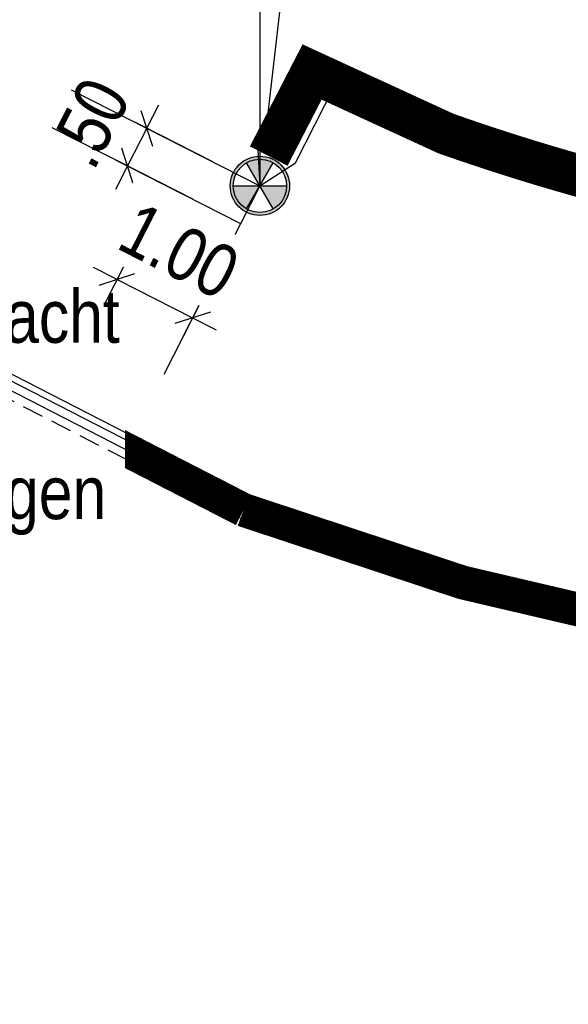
# Model space of a CAD drawing. Header units: metres. Extents: x 32339189 to 32339744, y 5702369 to 5702760.
# Tile 5 of 48: x 32339232.37 to 32339238.85, y 5702626.67 to 5702638.3. Entities that reach past the tile are written whole.
import ezdxf

# ---------------------------------------------------------------- set-up
doc = ezdxf.new("R2010")
doc.units = ezdxf.units.M
doc.header["$MEASUREMENT"] = 0
doc.linetypes.add('19', pattern=[0.5, 0.25, -0.25])
doc.linetypes.add('DASHED2', pattern=[0.375, 0.25, -0.125])
for name, color, linetype in [('LRS-Kabel', 5, 'Continuous'), ('LRS_BEL_M1.1_Seidenweberleuchte', 10, 'Continuous'), ('LRS_BM', 7, 'Continuous'), ('LRS_Kodierungsfahne_M1.1', 41, 'Continuous')]:
    doc.layers.add(name, color=color, linetype=linetype)
doc.layers.add('LRS-Trasse und Kabelzugschächte', color=252, linetype='Continuous', lineweight=25)
doc.styles.add('lrs-1_0250', font='ARIALN.TTF', dxfattribs={"height": 0.625})
doc.dimstyles.new('lrs_1_0250', dxfattribs={"dimtxt": 0.625, "dimasz": 0.3125, "dimexe": 0.3125, "dimexo": 0.625, "dimgap": 0.3125, "dimtad": 1, "dimzin": 5, "dimdsep": 46, "dimtxsty": 'lrs-1_0250', "dimblk1": 'OBLIQUE', "dimblk2": 'OBLIQUE', "dimsah": 1, "dimcen": -0.3125, "dimdle": 0.3125, "dimclrd": 256, "dimclre": 256, "dimclrt": 256, "dimadec": 0, "dimazin": 0, "dimtfac": 1, "dimtix": 1, "dimtmove": 2, "dimatfit": 3, "dimldrblk": 'OBLIQUE', "dimfxl": 1, "dimtolj": 1, "dimtzin": 5, "dimlwd": -1, "dimlwe": -1, "dimarcsym": 0})

# ---------------------------------------------------------------- blocks, each defined once
blk = doc.blocks.new('_OBLIQUE')
at = {"color": 0, "linetype": 'ByBlock'}
blk.add_line((-0.5, -0.5), (0.5, 0.5), dxfattribs=at)
blk = doc.blocks.new('*D26')
at = {"layer": 'DEFPOINTS', "color": 0}
for p in [(32339235.20686987, 5702636.340874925), (32339234.97987697, 5702635.895370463)]:
    blk.add_point(p, dxfattribs=at)
at = {"layer": 'LRS_BM'}
for p, q in [((32339233.8703577, 5702637.021852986), (32339234.01222826, 5702637.300293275)), ((32339234.64998929, 5702636.624616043), (32339233.59191741, 5702637.163723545)), ((32339233.8703577, 5702637.021852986), (32339233.64336481, 5702636.576348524)), ((32339234.42299639, 5702636.17911158), (32339233.36492452, 5702636.718219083)), ((32339233.64336481, 5702636.576348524), (32339233.50149425, 5702636.297908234))]:
    blk.add_line(p, q, dxfattribs=at)
at = {"layer": 'LRS_BM', "xscale": 0.3125, "yscale": 0.3125, "zscale": 0.3125}
for p, rotation in [((32339233.8703577, 5702637.021852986), 243.0003029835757), ((32339233.64336481, 5702636.576348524), 63.00030298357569)]:
    blk.add_blockref('_OBLIQUE', p, dxfattribs=dict(at, rotation=rotation))
at = {"layer": 'LRS_BM', "insert": (32339233.19409278, 5702637.085841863), "char_height": 0.625, "attachment_point": 5, "rotation": 63.00030298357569, "style": 'lrs-1_0250', "bg_fill": 3, "box_fill_scale": 1.25, "bg_fill_color": 257, "bg_fill_transparency": 0}
blk.add_mtext('\\A1;.50', dxfattribs=at)
at = {"layer": 'DEFPOINTS', "color": 0}
blk.add_point((32339233.64336481, 5702636.576348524), dxfattribs=at)
blk = doc.blocks.new('*D28')
at = {"layer": 'DEFPOINTS', "color": 0}
for p in [(32339258.13928755, 5702637.495107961), (32339235.20687055, 5702636.340875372), (32339257.71381383, 5702633.770107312)]:
    blk.add_point(p, dxfattribs=at)
at = {"layer": 'LRS_BM'}
for p, q in [((32339235.27779757, 5702636.961837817), (32339235.66780778, 5702640.376357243)), ((32339235.32186304, 5702640.101339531), (32339258.44976877, 5702637.459644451)), ((32339257.78474085, 5702634.391069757), (32339258.17475106, 5702637.805589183))]:
    blk.add_line(p, q, dxfattribs=at)
at = {"layer": 'LRS_BM', "xscale": 0.3125, "yscale": 0.3125, "zscale": 0.3125}
for p, rotation in [((32339235.63234426, 5702640.065876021), 173.4838520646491), ((32339258.13928755, 5702637.495107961), 353.4838520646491)]:
    blk.add_blockref('_OBLIQUE', p, dxfattribs=dict(at, rotation=rotation))
at = {"layer": 'LRS_BM', "insert": (32339246.95749284, 5702639.408019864), "char_height": 0.625, "attachment_point": 5, "rotation": 353.4838520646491, "style": 'lrs-1_0250', "bg_fill": 3, "box_fill_scale": 1.25, "bg_fill_color": 257, "bg_fill_transparency": 0}
blk.add_mtext('\\A1;22.65', dxfattribs=at)
blk = doc.blocks.new('*D81')
at = {"layer": 'LRS_BM'}
for p, q in [((32339233.80512664, 5702635.792476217), (32339233.3795145, 5702634.957155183)), ((32339233.52138516, 5702635.235595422), (32339233.24294493, 5702635.377466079)), ((32339234.69613566, 5702635.338489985), (32339234.27052352, 5702634.503168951)), ((32339233.52138516, 5702635.235595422), (32339234.41239418, 5702634.78160919)), ((32339234.41239418, 5702634.78160919), (32339234.69083442, 5702634.639738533))]:
    blk.add_line(p, q, dxfattribs=at)
at = {"layer": 'LRS_BM', "xscale": 0.3125, "yscale": 0.3125, "zscale": 0.3125}
for p, rotation in [((32339233.52138516, 5702635.235595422), 333.0002827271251), ((32339234.41239418, 5702634.78160919), 153.0002827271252)]:
    blk.add_blockref('_OBLIQUE', p, dxfattribs=dict(at, rotation=rotation))
at = {"layer": 'LRS_BM', "insert": (32339234.25363098, 5702635.571370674), "char_height": 0.625, "attachment_point": 5, "rotation": 333.0002827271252, "style": 'lrs-1_0250', "bg_fill": 3, "box_fill_scale": 1.25, "bg_fill_color": 257, "bg_fill_transparency": 0}
blk.add_mtext('\\A1;1.00', dxfattribs=at)
at = {"layer": 'DEFPOINTS', "color": 0}
for p in [(32339234.08886795, 5702636.349356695), (32339234.97987697, 5702635.895370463), (32339234.41239418, 5702634.78160919)]:
    blk.add_point(p, dxfattribs=at)
blk = doc.blocks.new('LRS_Leuchte_01_1_250')
h = blk.add_hatch(color=256)
h.paths.add_polyline_path([(-0.5000000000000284, 0, 1), (0.4999999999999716, 0, 1)])
h.paths.add_polyline_path([(0.4499999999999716, 0, -1), (-0.4500000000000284, 0, -1)], flags=16)
h.paths.add_polyline_path([(-1.312838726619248e-14, -2.653433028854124e-14), (0.2250000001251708, 0.3897114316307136, 0.2679491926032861), (-0.2250000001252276, 0.3897114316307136)], flags=16)
h.paths.add_polyline_path([(2.234323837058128e-15, 0), (-0.4500000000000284, 0, 0.2679491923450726), (-0.2250000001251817, -0.3897114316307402)], flags=0)
h.paths.add_polyline_path([(0.2250000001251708, -0.3897114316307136, 0.267949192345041), (0.4499999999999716, 0), (-2.838007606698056e-14, 0)], flags=16)
for p, q in [((-0.2250000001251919, -0.3897114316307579), (0.2250000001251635, 0.3897114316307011)), ((0.2250000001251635, -0.3897114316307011), (-0.2250000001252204, 0.3897114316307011)), ((-0.4500000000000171, 0), (0.4499999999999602, 0))]:
    blk.add_line(p, q)
for radius in [0.5, 0.45]:
    blk.add_circle((-2.842170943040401e-14, 0), radius)

msp = doc.modelspace()

# ---------------------------------------------------------------- linework, layer by layer
at = {"layer": 'LRS-Trasse und Kabelzugschächte', "const_width": 0.5}
msp.add_lwpolyline([(32339235.31108402, 5702636.693151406), (32339235.82325372, 5702637.686450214), (32339237.40242181, 5702636.959777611), (32339237.42505796, 5702636.951800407), (32339237.44770325, 5702636.943844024), (32339237.47035744, 5702636.935908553), (32339237.4930212, 5702636.927993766), (32339237.51569376, 5702636.920099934), (32339237.53837544, 5702636.912226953), (32339237.56106613, 5702636.904374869), (32339237.58376604, 5702636.896543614), (32339237.60647468, 5702636.888733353), (32339237.62919255, 5702636.880943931), (32339237.65191924, 5702636.873175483), (32339237.67465479, 5702636.865428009), (32339237.69739908, 5702636.857701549), (32339237.72015252, 5702636.849995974), (32339237.7429147, 5702636.842311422), (32339237.76568538, 5702636.834647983), (32339237.78846509, 5702636.827005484), (32339237.81125347, 5702636.819384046), (32339237.83405051, 5702636.811783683), (32339237.85685634, 5702636.804204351), (32339237.87967067, 5702636.796646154), (32339237.90249383, 5702636.789108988), (32339237.92532539, 5702636.781592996), (32339237.94816547, 5702636.774098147), (32339237.97101418, 5702636.766624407), (32339237.99387139, 5702636.759171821), (32339238.01673687, 5702636.751740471), (32339238.03961111, 5702636.744330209), (32339238.06249347, 5702636.736941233), (32339238.08538419, 5702636.729573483), (32339238.10828356, 5702636.722226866), (32339238.13119122, 5702636.714901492), (32339238.15410697, 5702636.707597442), (32339238.17703109, 5702636.700314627), (32339238.19996335, 5702636.693053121), (32339238.2229039, 5702636.685812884), (32339238.24585251, 5702636.678593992), (32339238.26880953, 5702636.671396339), (32339238.29177447, 5702636.664220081), (32339238.31474741, 5702636.657065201), (32339238.33772854, 5702636.649931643), (32339238.36071768, 5702636.64281946), (32339238.38371461, 5702636.635728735), (32339238.40671991, 5702636.628659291), (32339238.42973297, 5702636.621611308), (32339238.45275367, 5702636.614584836), (32339238.47578248, 5702636.60757974), (32339238.49881929, 5702636.600596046), (32339238.52186365, 5702636.593633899), (32339238.54491599, 5702636.586693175), (32339238.567976, 5702636.579773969), (32339238.59104357, 5702636.572876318), (32339238.61411911, 5702636.566000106), (32339238.63720224, 5702636.559145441), (32339238.66029299, 5702636.552312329), (32339238.68339131, 5702636.545500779), (32339238.70649717, 5702636.538710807), (32339238.72961054, 5702636.531942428), (32339238.75273173, 5702636.525195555), (32339238.77586006, 5702636.518470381), (32339238.79899597, 5702636.511766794), (32339238.82213942, 5702636.505084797), (32339238.84529018, 5702636.498424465), (32339238.86844813, 5702636.491785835), (32339238.89161356, 5702636.485168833), (32339238.91478647, 5702636.478573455), (32339238.93796657, 5702636.47199979), (32339238.96115357, 5702636.465447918), (32339238.98434818, 5702636.458917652), (32339239.00754984, 5702636.452409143), (32339239.03075855, 5702636.445922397), (32339239.05397463, 5702636.439457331), (32339239.07719748, 5702636.433014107), (32339239.10042763, 5702636.426592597)], dxfattribs=at)

# ---------------------------------------------------------------- next in the draw order: dimensions: what is measured, and where the dimension line sits
at = {"layer": 'LRS_BM'}
dim = msp.add_aligned_dim(p1=(32339235.20686987, 5702636.340874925), p2=(32339234.97987697, 5702635.895370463), distance=-1.4999986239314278, dimstyle='lrs_1_0250', override={"dimtfill": 1}, dxfattribs=at)
dim.commit()
dim.dimension.update_dxf_attribs({"geometry": '*D26', "text_midpoint": (32339233.19409278, 5702637.085841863)})

# ---------------------------------------------------------------- next in the draw order: linework, layer by layer
at = {"layer": 'LRS_BM', "linetype": '19', "ltscale": 10}
for p, q in [((32339237.47679891, 5702640.795919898), (32339234.07190559, 5702634.11335294)), ((32339232.97934753, 5702637.475839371), (32339237.43439219, 5702635.205910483)), ((32339232.75235464, 5702637.030334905), (32339237.2073993, 5702634.760406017))]:
    msp.add_line(p, q, dxfattribs=at)

# ---------------------------------------------------------------- next in the draw order: dimensions: what is measured, and where the dimension line sits
at = {"layer": 'LRS_BM'}
dim = msp.add_aligned_dim(p1=(32339235.20687055, 5702636.340875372), p2=(32339257.71381383, 5702633.770107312), distance=3.7492209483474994, dimstyle='lrs_1_0250', override={"dimtfill": 1}, dxfattribs=at)
dim.commit()
dim.dimension.update_dxf_attribs({"geometry": '*D28', "text_midpoint": (32339246.95749284, 5702639.408019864)})

# ---------------------------------------------------------------- next in the draw order: linework, layer by layer
at = {"layer": 'LRS-Trasse und Kabelzugschächte', "const_width": 0.4}
msp.add_lwpolyline([(32339228.63826699, 5702635.790042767), (32339235.01527392, 5702632.51036582, 0.08996995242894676), (32339245.68374714, 5702630.511985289, -0.03066808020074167), (32339260.82932374, 5702630.005493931), (32339262.71412105, 5702629.705697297), (32339265.87357468, 5702629.038635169), (32339268.99546249, 5702628.213446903), (32339272.07187577, 5702627.232222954), (32339275.09502104, 5702626.097449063), (32339278.05723977, 5702624.811999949), (32339280.95102773, 5702623.379132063), (32339281.32803978, 5702623.168197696), (32339283.79619738, 5702621.787288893), (32339284.83554404, 5702621.164682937), (32339284.85126421, 5702621.154955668)], format="xyb", dxfattribs=at)
at = {"layer": 'LRS_Kodierungsfahne_M1.1', "color": 7}
msp.add_lwpolyline([(32339236.20736643, 5702641.391129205), (32339235.20736643, 5702640.391129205), (32339235.20736643, 5702636.341197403)], dxfattribs=at)

# ---------------------------------------------------------------- next in the draw order: texts
at = {"layer": 'LRS-Trasse und Kabelzugschächte', "color": 7, "insert": (32339228.0996354, 5702632.214152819), "char_height": 0.625, "attachment_point": 7, "style": 'lrs-1_0250', "bg_fill": 3, "box_fill_scale": 1.1, "bg_fill_color": 256, "bg_fill_transparency": 0}
msp.add_mtext('Kabelzugschacht\\Pgenaue Lage \\Pvor Ort festlegen', dxfattribs=at)

# ---------------------------------------------------------------- next in the draw order: dimensions: what is measured, and where the dimension line sits
at = {"layer": 'LRS_BM'}
dim = msp.add_aligned_dim(p1=(32339234.08886795, 5702636.349356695), p2=(32339234.97987697, 5702635.895370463), distance=-1.2500003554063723, dimstyle='lrs_1_0250', override={"dimtfill": 1}, dxfattribs=at)
dim.commit()
dim.dimension.update_dxf_attribs({"geometry": '*D81', "text_midpoint": (32339234.25363098, 5702635.571370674)})

# ---------------------------------------------------------------- next in the draw order: linework, layer by layer
at = {"layer": 'LRS-Kabel', "color": 4, "ltscale": 10}
msp.add_lwpolyline([(32339238.85909137, 5702636.54648201), (32339238.83598617, 5702636.553129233), (32339238.81288827, 5702636.55979808), (32339238.78979789, 5702636.566488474), (32339238.76671509, 5702636.57320041), (32339238.74363941, 5702636.579934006), (32339238.72057153, 5702636.586689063), (32339238.69751115, 5702636.59346567), (32339238.67445828, 5702636.600263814), (32339238.65141299, 5702636.607083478), (32339238.62837528, 5702636.613924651), (32339238.60534516, 5702636.620787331), (32339238.58232299, 5702636.627671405), (32339238.55930837, 5702636.634576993), (32339238.5363014, 5702636.641504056), (32339238.5133024, 5702636.648452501), (32339238.49031092, 5702636.65542245), (32339238.46732744, 5702636.662413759), (32339238.44435205, 5702636.6694264), (32339238.42138428, 5702636.676460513), (32339238.39842425, 5702636.683516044), (32339238.3754726, 5702636.690592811), (32339238.3525287, 5702636.697690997), (32339238.3295928, 5702636.704810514), (32339238.30666508, 5702636.711951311), (32339238.28374534, 5702636.719113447), (32339238.26083349, 5702636.726296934), (32339238.23793005, 5702636.733501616), (32339238.21503466, 5702636.740727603), (32339238.19214753, 5702636.747974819), (32339238.16926853, 5702636.7552433), (32339238.14639788, 5702636.762532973), (32339238.12353531, 5702636.76984393), (32339238.100681, 5702636.77717609), (32339238.07783534, 5702636.784529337), (32339238.05499801, 5702636.79190377), (32339238.0321688, 5702636.799299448), (32339238.00934832, 5702636.80671617), (32339237.98653609, 5702636.814154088), (32339237.96373235, 5702636.82161312), (32339237.94093723, 5702636.829093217), (32339237.91815061, 5702636.836594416), (32339237.89537236, 5702636.844116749), (32339237.87260294, 5702636.85166007), (32339237.84984199, 5702636.859224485), (32339237.82708983, 5702636.866809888), (32339237.8043463, 5702636.874416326), (32339237.78161142, 5702636.882043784), (32339237.75888556, 5702636.889692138), (32339237.73616818, 5702636.897361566), (32339237.71345951, 5702636.905051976), (32339237.69075999, 5702636.912763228), (32339237.6680692, 5702636.920495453), (32339237.64538722, 5702636.928248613), (32339237.62271407, 5702636.936022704), (32339237.60005012, 5702636.943817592), (32339237.5773949, 5702636.951633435), (32339237.55474887, 5702636.959470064), (32339237.53211182, 5702636.967327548), (32339237.50948389, 5702636.975205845), (32339237.48686473, 5702636.983105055), (32339237.46425513, 5702636.991024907), (32339237.08030999, 5702637.12592337), (32339236.60473568, 5702637.368237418), (32339235.68779575, 5702637.835435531), (32339235.18069914, 5702636.840189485), (32339235.20686974, 5702636.340874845), (32339235.2068698, 5702636.340874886), (32339235.2068698, 5702636.340874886), (32339235.62620367, 5702636.61319661), (32339236.08790168, 5702637.519341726), (32339236.5593371, 5702637.279136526), (32339237.0408614, 5702637.033790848), (32339237.43115136, 5702636.896663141), (32339237.45385014, 5702636.888712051), (32339237.47655851, 5702636.880781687), (32339237.49927569, 5702636.872872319), (32339237.52200202, 5702636.864983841), (32339237.54473737, 5702636.857116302), (32339237.56748195, 5702636.849269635), (32339237.59023528, 5702636.841444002), (32339237.61299787, 5702636.833639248), (32339237.63576929, 5702636.825855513), (32339237.65854958, 5702636.81809279), (32339237.68133864, 5702636.810351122), (32339237.70413687, 5702636.802630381), (32339237.72694384, 5702636.794930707), (32339237.74975934, 5702636.787252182), (32339237.77258389, 5702636.779594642), (32339237.79541712, 5702636.771958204), (32339237.81825903, 5702636.764342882), (32339237.84110975, 5702636.756748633), (32339237.86396898, 5702636.74917556), (32339237.88683706, 5702636.74162356), (32339237.90971354, 5702636.734092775), (32339237.93259858, 5702636.726583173), (32339237.95549226, 5702636.719094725), (32339237.97839446, 5702636.711627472), (32339238.00130495, 5702636.704181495), (32339238.0242242, 5702636.696756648), (32339238.04715161, 5702636.68935313), (32339238.07008738, 5702636.681970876), (32339238.09303182, 5702636.674609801), (32339238.11598456, 5702636.667270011), (32339238.13894542, 5702636.659951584), (32339238.16191465, 5702636.652654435), (32339238.18489204, 5702636.645378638), (32339238.20787775, 5702636.63812415), (32339238.23087152, 5702636.63089105), (32339238.25387373, 5702636.623679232), (32339238.27688387, 5702636.616488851), (32339238.29990202, 5702636.609319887), (32339238.32292838, 5702636.602172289), (32339238.34596277, 5702636.59504611), (32339238.36900496, 5702636.587941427), (32339238.39205554, 5702636.580858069), (32339238.41511388, 5702636.573796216), (32339238.4381799, 5702636.566755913), (32339238.46125403, 5702636.559737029), (32339238.48433619, 5702636.552739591), (32339238.5074259, 5702636.545763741), (32339238.53052361, 5702636.538809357), (32339238.55362901, 5702636.531876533), (32339238.57674198, 5702636.524965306), (32339238.59986293, 5702636.51807556), (32339238.6229915, 5702636.511207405), (32339238.64612769, 5702636.504360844), (32339238.66927147, 5702636.497535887), (32339238.69242281, 5702636.490732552), (32339238.71558168, 5702636.483950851), (32339238.73874837, 5702636.477190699), (32339238.76192222, 5702636.470452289), (32339238.78510366, 5702636.463735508), (32339238.80829266, 5702636.45704036), (32339238.83148899, 5702636.45036692), (32339238.85469252, 5702636.443715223)], dxfattribs=at)
at = {"layer": 'LRS-Kabel', "color": 6}
for points in [[(32339260.8513704, 5702630.179187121, 0.03067327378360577), (32339245.68181197, 5702630.686999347, -0.08986498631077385), (32339235.08670017, 5702632.670419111), (32339228.3454721, 5702636.137413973), (32339221.13399256, 5702626.853633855), (32339220.231153, 5702627.555182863)], [(32339260.84192136, 5702630.104747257, 0.03067105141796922), (32339245.68264003, 5702630.611993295, -0.08991008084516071), (32339235.05609198, 5702632.601823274), (32339228.36651099, 5702636.042256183), (32339220.5538718, 5702625.987991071), (32339219.59180986, 5702626.735558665)]]:
    msp.add_lwpolyline(points, format="xyb", dxfattribs=at)
at = {"layer": 'LRS-Kabel', "color": 5}
msp.add_lwpolyline([(32339260.82932374, 5702630.005493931, 0.03066808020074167), (32339245.68374714, 5702630.511985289, -0.08996995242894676), (32339235.01527392, 5702632.51036582), (32339228.39456285, 5702635.915379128), (32339220.57147685, 5702625.84766979), (32339219.53045174, 5702626.656595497)], format="xyb", dxfattribs=at)
at = {"layer": 'LRS-Kabel', "linetype": 'DASHED2'}
msp.add_lwpolyline([(32339260.81639064, 5702629.903586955, 0.03066501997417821), (32339245.68488743, 5702630.409303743, -0.0900311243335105), (32339234.97335621, 5702632.416467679), (32339228.42336464, 5702635.785110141), (32339220.58955256, 5702625.703597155), (32339219.46745328, 5702626.575521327)], format="xyb", dxfattribs=at)

# ---------------------------------------------------------------- next in the draw order: block references
at = {"layer": 'LRS_BEL_M1.1_Seidenweberleuchte', "xscale": 0.7000000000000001, "yscale": 0.7000000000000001, "zscale": 0.7000000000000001}
msp.add_blockref('LRS_Leuchte_01_1_250', (32339235.20689426, 5702636.341197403), dxfattribs=at)

doc.saveas('drawing.dxf')
